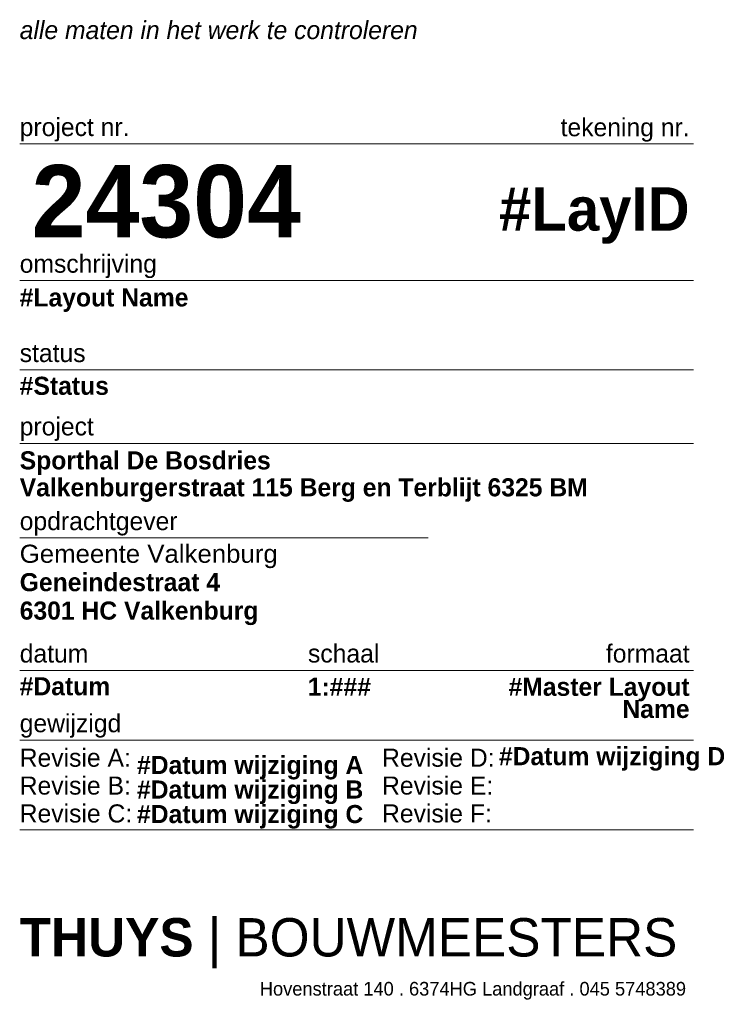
# Model space of a CAD drawing. Header units: millimetres. Extents: x -9456 to 359764, y -50700 to 13865.
# Tile 1 of 37: x -9456 to 262, y 255 to 13865. Entities that reach past the tile are written whole.
import ezdxf

# ---------------------------------------------------------------- set-up
doc = ezdxf.new("R2010")
doc.units = ezdxf.units.MM
doc.header["$MEASUREMENT"] = 0
doc.layers.add('Info Algemeen', color=7, linetype='Continuous')
doc.styles.add('GENERATED_STYLE_1', font='txt', dxfattribs={"width": 1.02})
doc.styles.add('GENERATED_STYLE_2', font='txt')
doc.styles.add('GENERATED_STYLE_3', font='txt', dxfattribs={"width": 1.02})
doc.styles.add('GENERATED_STYLE_4', font='txt')
doc.styles.add('GENERATED_STYLE_5', font='Arial.ttf', dxfattribs={"width": 1.02})
doc.styles.add('GENERATED_STYLE_6', font='txt', dxfattribs={"width": 1.02})

msp = doc.modelspace()

# ---------------------------------------------------------------- linework, layer by layer
at = {"layer": 'Info Algemeen', "color": 27, "linetype": 'Continuous', "lineweight": 0, "true_color": 0x6f4f2b}
for p, q in [((-9456, 12151), (-150, 12151)), ((-9456, 10260), (-150, 10260)), ((-9456, 9023), (-150, 9023)), ((-9456, 8007), (-150, 8007)), ((-9456, 6702), (-3815, 6702)), ((-9456, 4871), (-150, 4871)), ((-9456, 3908), (-150, 3908)), ((-9456, 2667), (-150, 2667))]:
    msp.add_line(p, q, dxfattribs=at)

# ---------------------------------------------------------------- texts
at = {"layer": 'Info Algemeen', "color": 169, "linetype": 'Continuous', "lineweight": 0, "true_color": 0x253355}
for s, insert, char_height, attachment_point, style in [('\\A1;{\\pql;\\fRaleway|b0|i1|c0|p0;\\W1.020000;alle maten in het werk te controleren}', (-9456, 13593), 250, 7, 'GENERATED_STYLE_6'), ('\\A1;{\\pqr;\\fRaleway|b1|i0|c0|p0;\\W1.000000;24304}', (-5572, 11348), 1000, 6, 'GENERATED_STYLE_2'), ('\\A1;{\\pql;\\fRaleway|b1|i0|c0|p0;\\W1.000000;THUYS\\fRaleway|b0|i0|c0|p0;\\W1.000000; | BOUWMEESTERS}', (-9456, 753), 530, 7, 'GENERATED_STYLE_2'), ('\\A1;{\\pqr;\\fRaleway|b0|i0|c0|p0;\\W1.000000;Hovenstraat 140 . 6374HG Landgraaf . 045 5748389 }', (-252, 319), 188.54, 9, 'GENERATED_STYLE_4')]:
    msp.add_mtext(s, dxfattribs=dict(at, insert=insert, char_height=char_height, attachment_point=attachment_point, style=style))
at = {"layer": 'Info Algemeen', "color": 2, "linetype": 'Continuous', "lineweight": 0, "char_height": 250, "style": 'GENERATED_STYLE_1'}
for s, insert, attachment_point in [('\\A1;{\\pql;\\fRaleway|b0|i0|c0|p0;\\W1.020000;project \\fRaleway|b0|i0|c0|p0;\\W1.020000;nr\\fRaleway|b0|i0|c0|p0;\\W1.020000;.}', (-9456, 12181), 7), ('\\A1;{\\pqr;\\fRaleway|b0|i0|c0|p0;\\W1.020000;tekening \\fRaleway|b0|i0|c0|p0;\\W1.020000;nr\\fRaleway|b0|i0|c0|p0;\\W1.020000;.}', (-203, 12178), 9), ('\\A1;{\\pql;\\fRaleway|b0|i0|c0|p0;\\W1.020000;omschrijving}', (-9456, 10292), 7), ('\\A1;{\\pql;\\fRaleway|b0|i0|c0|p0;\\W1.020000;status}', (-9456, 9129), 7), ('\\A1;{\\pql;\\fRaleway|b0|i0|c0|p0;\\W1.020000;project}', (-9456, 8043), 7), ('\\A1;{\\pql;\\fRaleway|b0|i0|c0|p0;\\W1.020000;opdrachtgever}', (-9456, 6734), 7), ('\\A1;{\\pql;\\fRaleway|b0|i0|c0|p0;\\W1.020000;datum}', (-9456, 4976), 7), ('\\A1;{\\pql;\\fRaleway|b0|i0|c0|p0;\\W1.020000;schaal}', (-5474, 4976), 7), ('\\A1;{\\pqr;\\fRaleway|b0|i0|c0|p0;\\W1.020000;formaat}', (-203, 4976), 9), ('\\A1;{\\pql;\\fRaleway|b0|i0|c0|p0;\\W1.020000;gewijzigd}', (-9456, 3940), 7)]:
    msp.add_mtext(s, dxfattribs=dict(at, insert=insert, attachment_point=attachment_point))
at = {"layer": 'Info Algemeen', "color": 8, "linetype": 'Continuous', "lineweight": 0, "true_color": 0x778488}
for s, insert, char_height, attachment_point, style in [('\\A1;{\\pqr;\\fRaleway|b1|i0|c0|p0;\\W1.000000;#LayID}', (-203, 11548), 600, 3, 'GENERATED_STYLE_2'), ('\\A1;{\\pql;\\fRaleway|b1|i0|c0|p0;\\W1.020000;#Layout Name}', (-9456, 10151), 250, 1, 'GENERATED_STYLE_3'), ('\\A1;{\\pql;\\fRaleway|b1|i0|c0|p0;\\W1.020000;#Status\\fRaleway|b1|i0|c0|p0;\\W1.020000; }', (-9456, 8676), 250, 7, 'GENERATED_STYLE_3'), ('\\A1;{\\pql;\\fRaleway|b1|i0|c0|p0;\\W1.020000;#Datum}', (-9456, 4523), 250, 7, 'GENERATED_STYLE_3'), ('\\A1;{\\pql;\\fRaleway|b1|i0|c0|p0;\\W1.020000;1:###}', (-5477, 4769), 250, 1, 'GENERATED_STYLE_3'), ('\\A1;{\\pql;\\fRaleway|b1|i0|c0|p0;\\W1.020000;#Datum wijziging D}', (-2837, 3483), 250, 7, 'GENERATED_STYLE_3')]:
    msp.add_mtext(s, dxfattribs=dict(at, insert=insert, char_height=char_height, attachment_point=attachment_point, style=style))
for s, insert, char_height, attachment_point, line_spacing_factor, style in [('\\A1;{\\pql;\\fRaleway|b1|i0|c0|p0;\\W1.020000;Sporthal De Bosdries\\P\\pql;\\fRaleway|b1|i0|c0|p0;\\W1.020000;Valkenburgerstraat 115 Berg en Terblijt 6325 BM}', (-9456, 7899), 250, 1, 0.894721, 'GENERATED_STYLE_3'), ('\\A1;{\\pql;\\fArial|b0|i0|c0|p0;\\W1.020000;Gemeente Valkenburg\\P\\pql;\\fRaleway|b1|i0|c0|p0;\\H0.999978x;\\W1.020000;Geneindestraat 4\\fRaleway|b1|i0|c0|p0;\\W1.020000; \\P\\pql;\\fRaleway|b1|i0|c0|p0;\\W1.020000;6301 HC\\fRaleway|b1|i0|c0|p0;\\W1.020000; \\fRaleway|b1|i0|c0|p0;\\W1.020000;Valkenburg}', (-9456, 6608), 250.006, 1, 0.942504, 'GENERATED_STYLE_5'), ('\\A1;{\\pql;\\fRaleway|b1|i0|c0|p0;\\W1.020000;#Datum wijziging A\\P\\pql;\\fRaleway|b1|i0|c0|p0;\\W1.020000;#Datum wijziging B\\P\\pql;\\fRaleway|b1|i0|c0|p0;\\W1.020000;#Datum wijziging C}', (-7836, 2683), 250, 7, 0.814017, 'GENERATED_STYLE_3')]:
    msp.add_mtext(s, dxfattribs=dict(at, insert=insert, char_height=char_height, attachment_point=attachment_point, line_spacing_factor=line_spacing_factor, style=style))
at = {"layer": 'Info Algemeen', "color": 8, "linetype": 'Continuous', "lineweight": 0, "true_color": 0x778488, "insert": (-203, 4769), "char_height": 250, "width": 2784.07, "attachment_point": 3, "line_spacing_factor": 0.735037, "style": 'GENERATED_STYLE_3'}
msp.add_mtext('\\A1;{\\pqr;\\fRaleway|b1|i0|c0|p0;\\W1.020000;#Master Layout Name}', dxfattribs=at)
at = {"layer": 'Info Algemeen', "color": 2, "linetype": 'Continuous', "lineweight": 0, "char_height": 250, "attachment_point": 1, "line_spacing_factor": 0.924505, "style": 'GENERATED_STYLE_1'}
for s, insert in [('\\A1;{\\pql;\\fRaleway|b0|i0|c0|p0;\\W1.020000;Revisie A: \\P\\pql;\\fRaleway|b0|i0|c0|p0;\\W1.020000;Revisie B:\\P\\pql;\\fRaleway|b0|i0|c0|p0;\\W1.020000;Revisie C:}', (-9456, 3789)), ('\\A1;{\\pql;\\fRaleway|b0|i0|c0|p0;\\W1.020000;Revisie D:\\P\\pql;\\fRaleway|b0|i0|c0|p0;\\W1.020000;Revisie E:\\P\\pql;\\fRaleway|b0|i0|c0|p0;\\W1.020000;Revisie F:}', (-4451, 3789))]:
    msp.add_mtext(s, dxfattribs=dict(at, insert=insert))

doc.saveas('drawing.dxf')
